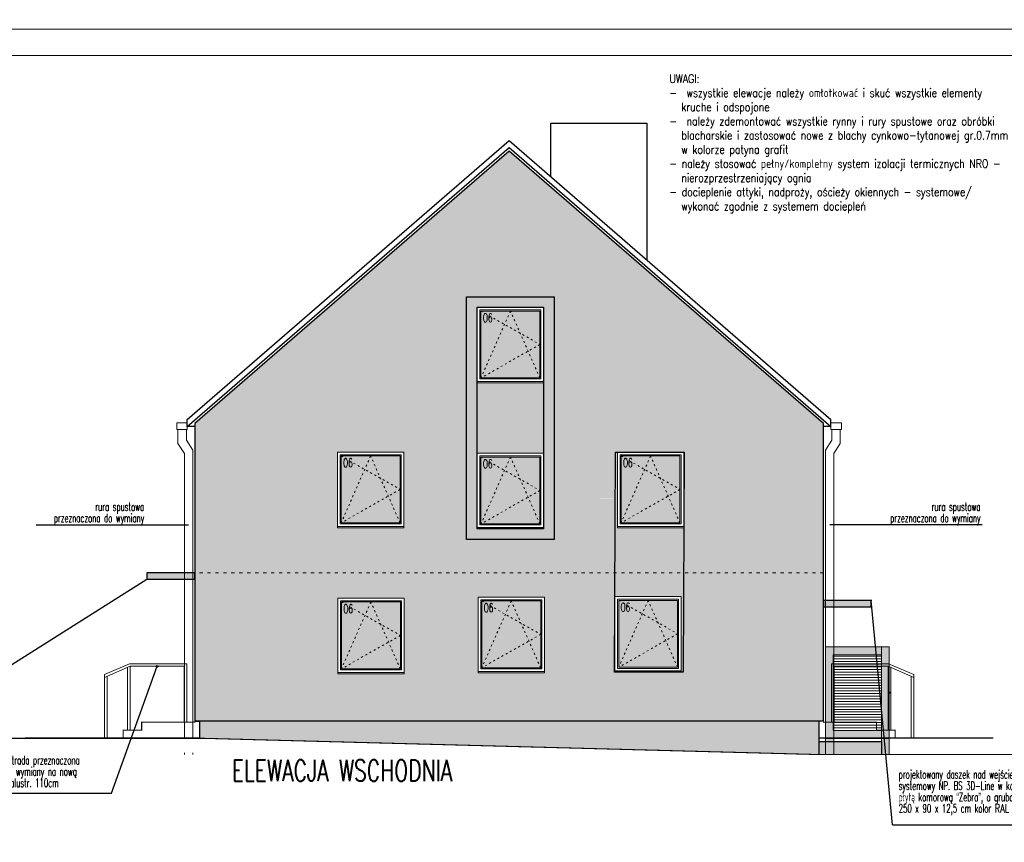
# Model space of a CAD drawing. Header units: millimetres. Extents: x 8949 to 18258, y -1077 to 30686.
# Tile 74 of 89: x 15328 to 17183, y 25248 to 26798. Entities that reach past the tile are written whole.
import ezdxf

# ---------------------------------------------------------------- set-up
doc = ezdxf.new("R2010")
doc.units = ezdxf.units.MM
doc.linetypes.add('ACAD_ISO03W100', pattern=[30, 12, -18])
for name, color, linetype, lineweight in [('0A_INW__STALOWA', 140, 'Continuous', 13), ('0A_OCIEPLENIE', 30, 'Continuous', 9), ('0A_OPISY POM', 7, 'Continuous', 9), ('0A_POMOCNICZE', 30, 'Continuous', 9), ('0Z_LINIE WIDOCZNE', 7, 'Continuous', 9), ('0Z_OPISY', 7, 'Continuous', 9), ('A_HACZE ELEWACJA', 252, 'Continuous', 5), ('A_WIDOK', 40, 'Continuous', 15)]:
    doc.layers.add(name, color=color, linetype=linetype, lineweight=lineweight)
for name, color, linetype in [('0A_OPISY OKIEN', 3, 'Continuous'), ('meble', 2, 'Continuous'), ('Opisy', 4, 'Continuous')]:
    doc.layers.add(name, color=color, linetype=linetype)
doc.styles.add('1', font='simplex.shx', dxfattribs={"width": 0.6})
doc.styles.add('ARIAL 2', font='ARIALN.TTF')
doc.styles.add('m1_romans', font='romans.shx', dxfattribs={"width": 0.8})

# ---------------------------------------------------------------- blocks, each defined once
blk = doc.blocks.new('A$C5ecd1c62')
at = {"layer": '0A_OCIEPLENIE'}
for points in [[(607.5, -1095.2), (607.5, -985.2), (715.1, -985.2), (762.5, -1005.5)], [(612.5, -1095.2), (612.5, -990.2), (714.1, -990.2), (762.5, -1011)], [(714.1, -1109.9), (714.1, -990.2)], [(719.1, -1109.9), (719.1, -992.4)], [(757.5, -1125.2), (757.5, -1008.8)], [(762.5, -1125.2), (762.5, -1005.5)], [(592.5, -1093.2), (592.5, -1095.2), (692.5, -1095.2), (692.5, -1110.2), (727.5, -1110.2), (727.5, -1125.2), (912, -1125.2)]]:
    blk.add_lwpolyline(points, dxfattribs=at)
at = {"layer": '0Z_LINIE WIDOCZNE', "const_width": 2}
blk.add_lwpolyline([(592.5, -1093.2), (592.5, -1095.2), (692.5, -1095.2), (692.5, -1110.2), (727.5, -1110.2), (727.5, -1125.2), (912, -1125.2), (583.5, -1125.2)], dxfattribs=at)

msp = doc.modelspace()

# ---------------------------------------------------------------- hatches: boundary and pattern name
at = {"layer": '0A_OPISY OKIEN', "transparency": 33554687}
h = msp.add_hatch(color=256, dxfattribs=at)
h.dxf.hatch_style = 1
h.paths.add_polyline_path([(15566.2, 25743.7, -1), (15569.2, 25743.7, -1)])
h = msp.add_hatch(color=256, dxfattribs=at)
h.dxf.hatch_style = 1
h.paths.add_polyline_path([(16934, 25704, 1), (16931, 25704, 1)])
h = msp.add_hatch(color=256, dxfattribs=at)
h.dxf.hatch_style = 1
h.paths.add_polyline_path([(15588.2, 25579.8, 1), (15585.2, 25579.8, 1)])
h = msp.add_hatch(color=256, dxfattribs=at)
h.dxf.hatch_style = 1
h.paths.add_polyline_path([(16968, 25530.2, 1), (16965, 25530.2, 1)])
at = {"layer": 'A_HACZE ELEWACJA', "transparency": 33554687}
h = msp.add_hatch(color=256, dxfattribs=at)
h.dxf.hatch_style = 1
h.set_gradient(color1=(95, 137, 145), color2=(177, 200, 199), tint=1, name='CURVED')
h.paths.add_polyline_path([(16308, 26249), (16197, 26249), (16197, 26123), (16308, 26123)])
h = msp.add_hatch(color=256, dxfattribs=at)
h.dxf.hatch_style = 1
h.set_gradient(color1=(95, 137, 145), color2=(177, 200, 199), tint=1, name='CURVED')
h.paths.add_polyline_path([(16044.5, 25976), (15933.5, 25976), (15933.5, 25850), (16044.5, 25850)])
h = msp.add_hatch(color=256, dxfattribs=at)
h.dxf.hatch_style = 1
h.set_gradient(color1=(95, 137, 145), color2=(177, 200, 199), tint=1, name='CURVED')
h.paths.add_polyline_path([(16308, 25974), (16197, 25974), (16197, 25848), (16308, 25848)])
h = msp.add_hatch(color=256, dxfattribs=at)
h.dxf.hatch_style = 1
h.set_gradient(color1=(95, 137, 145), color2=(177, 200, 199), tint=1, name='CURVED')
h.paths.add_polyline_path([(16572, 25976), (16461, 25976), (16461, 25850), (16572, 25850)])
h = msp.add_hatch(color=256, dxfattribs=at)
h.dxf.hatch_style = 1
h.set_gradient(color1=(95, 137, 145), color2=(177, 200, 199), tint=1, name='CURVED')
h.paths.add_polyline_path([(16045, 25701), (15934, 25701), (15934, 25575), (16045, 25575)])
h = msp.add_hatch(color=256, dxfattribs=at)
h.dxf.hatch_style = 1
h.set_gradient(color1=(95, 137, 145), color2=(177, 200, 199), tint=1, name='CURVED')
h.paths.add_polyline_path([(16309.5, 25703), (16198.5, 25703), (16198.5, 25577), (16309.5, 25577)])
h = msp.add_hatch(color=256, dxfattribs=at)
h.dxf.hatch_style = 1
h.set_gradient(color1=(95, 137, 145), color2=(177, 200, 199), tint=1, name='CURVED')
h.paths.add_polyline_path([(16567.5, 25704), (16456.5, 25704), (16456.5, 25578), (16567.5, 25578)])
at = {"layer": 'A_HACZE ELEWACJA', "ltscale": 5, "transparency": 33554687}
h = msp.add_hatch(dxfattribs=at)
h.set_pattern_fill('_USER', color=256, scale=5, pattern_type=0)
h.set_pattern_definition([(0, (-16250, -25206.2263), (0, 5), [])])
h.paths.add_polyline_path([(16861, 25601.3), (16951.5, 25601.3), (16951.5, 25459.1), (16861, 25459.1)])
at = {"layer": 'A_WIDOK', "true_color": 0xe3e0de}
h = msp.add_hatch(color=254, dxfattribs=at)
h.paths.add_polyline_path([(15987.1, 26322.6), (15812.7, 26171.6), (15987.1, 26171.6)])
h.paths.add_polyline_path([(16170, 26276), (16244.4, 26276), (16244.4, 26545.3), (15987.1, 26322.6), (15987.1, 26171.6), (16170, 26171.6)])
h.paths.add_polyline_path([(16250, 26550.2), (16244.4, 26545.3), (16244.4, 26276), (16335, 26276), (16335, 25896), (16450.6, 25896.7), (16450.6, 25983.7), (16580.1, 25983), (16579, 25896.4), (16842.5, 25896.4), (16842.5, 26037.3), (16493.1, 26339.8)])
h.paths.add_polyline_path([(15987.1, 26171.6), (15812.7, 26171.6), (15657.5, 26037.3), (15657.5, 25896.4), (15926.5, 25896.4), (15926.5, 25983), (15987.1, 25983)])
h.paths.add_polyline_path([(16170, 26171.6), (15987.1, 26171.6), (15987.1, 25983), (16051.5, 25983), (16051.5, 25896.4), (16170, 25896.4)])
h.paths.add_polyline_path([(15987.1, 25840.8), (15926.5, 25840.8), (15926.5, 25843), (15926.5, 25896.4), (15657.5, 25896.4), (15657.5, 25755.8), (15987.1, 25755.8)])
h.paths.add_polyline_path([(16244.4, 25818.8), (16170, 25818.8), (16170, 25896.4), (16051.5, 25896.4), (16051.5, 25843), (16051.5, 25840.8), (15987.1, 25840.8), (15987.1, 25755.8), (16244.4, 25755.8)])
h.paths.add_polyline_path([(16450.2, 25896.4), (16335, 25896.4), (16335, 25818.8), (16244.4, 25818.8), (16244.4, 25755.8), (16449.4, 25755.8)])
h.paths.add_polyline_path([(16842.5, 25896.4), (16579.7, 25896.4), (16578.9, 25755.8), (16842.5, 25755.8)])
at = {"layer": 'A_WIDOK', "true_color": 0x48433d, "transparency": 33554687}
h = msp.add_hatch(color=49, dxfattribs=at)
h.paths.add_polyline_path([(16170, 26276), (16335, 26276), (16335, 25818.8), (16170, 25818.8)])
h.paths.add_polyline_path([(16190, 26256), (16315, 26256), (16315, 25838.8), (16190, 25838.8)], flags=16)
at = {"layer": 'A_WIDOK', "true_color": 0xe3e0de}
h = msp.add_hatch(color=254, dxfattribs=at)
h.paths.add_polyline_path([(16244.4, 26113.8), (16190, 26113.8), (16190, 25981), (16244.4, 25981)])
h.paths.add_polyline_path([(16315, 26113.8), (16244.4, 26113.8), (16244.4, 25981), (16315, 25981)])
at = {"layer": 'A_WIDOK', "true_color": 0x48433d, "transparency": 33554687}
h = msp.add_hatch(color=49, dxfattribs=at)
h.paths.add_polyline_path([(16493.1, 25840.8), (16454, 25840.8), (16454, 25843), (16454, 25983), (16450.6, 25983), (16449.4, 25755.8), (16493.1, 25755.8)])
h.paths.add_polyline_path([(16579.4, 25840.8), (16493.1, 25840.8), (16493.1, 25755.8), (16578.9, 25755.8)])
h.paths.add_polyline_path([(16578.9, 25755.8), (16493.1, 25755.8), (16493.1, 25711), (16574.5, 25711), (16574.5, 25571), (16574.5, 25568.8), (16577.9, 25568.8)])
h.paths.add_polyline_path([(16493.1, 25755.8), (16449.4, 25755.8), (16449.1, 25711), (16493.1, 25711)])
for points in [[(15657.5, 25743.8), (15657.5, 25755.8), (15567.5, 25755.8), (15567.5, 25743.8)], [(16842.5, 25704), (16842.5, 25692), (16932.5, 25692), (16932.5, 25704)], [(16833.5, 25476.8), (15666.5, 25476.8), (15666.5, 25444.2), (15673.5, 25444.2), (16826.5, 25413.8), (16833.5, 25413.8)]]:
    msp.add_hatch(color=49, dxfattribs=at).paths.add_polyline_path(points)
at = {"layer": 'A_WIDOK', "true_color": 0xe3e0de}
h = msp.add_hatch(color=254, dxfattribs=at)
h.paths.add_polyline_path([(16842.5, 25755.8), (16578.9, 25755.8), (16578, 25594.2), (16842.5, 25594.2)])
h.paths.add_polyline_path([(16842.5, 25594.2), (16578, 25594.2), (16577.9, 25568.8), (16493.1, 25568.8), (16493.1, 25476.8), (16842.5, 25476.8)])
h.paths.add_polyline_path([(16449.4, 25755.8), (16244.4, 25755.8), (16244.4, 25710), (16316.5, 25710), (16316.5, 25594.2), (16448.5, 25594.2)])
h.paths.add_polyline_path([(16493.1, 25568.8), (16448.4, 25568.8), (16448.5, 25594.2), (16316.5, 25594.2), (16316.5, 25570), (16316.5, 25567.8), (16244.4, 25567.8), (16244.4, 25476.8), (16493.1, 25476.8)])
h.paths.add_polyline_path([(16191.5, 25710), (16244.4, 25710), (16244.4, 25755.8), (15987.1, 25755.8), (15987.1, 25708), (16052, 25708), (16052, 25594.2), (16191.5, 25594.2)])
h.paths.add_polyline_path([(16244.4, 25567.8), (16191.5, 25567.8), (16191.5, 25570), (16191.5, 25594.2), (16052, 25594.2), (16052, 25568), (16052, 25565.8), (15987.1, 25565.8), (15987.1, 25476.8), (16244.4, 25476.8)])
h.paths.add_polyline_path([(15987.1, 25565.8), (15927, 25565.8), (15927, 25568), (15927, 25594.2), (15657.5, 25594.2), (15657.5, 25476.8), (15666.5, 25476.8), (15987.1, 25476.8)])
h.paths.add_polyline_path([(15927, 25708), (15987.1, 25708), (15987.1, 25755.8), (15657.5, 25755.8), (15657.5, 25594.2), (15927, 25594.2)])
at = {"layer": 'A_WIDOK', "true_color": 0x48433d, "transparency": 33554687}
h = msp.add_hatch(color=49, dxfattribs=at)
h.paths.add_polyline_path([(16951.5, 25616.3), (16966.5, 25616.3), (16966.5, 25444.1), (16951.5, 25444.1)])
h.paths.add_polyline_path([(16862, 25616.3), (16951.5, 25616.3), (16951.5, 25601.3), (16862, 25601.3)])
h.paths.add_polyline_path([(16846, 25616.3), (16862, 25616.3), (16862, 25601.3), (16861, 25601.3), (16861, 25459.1), (16862, 25459.1), (16862, 25444.1), (16846, 25444.1)])
h.paths.add_polyline_path([(16862, 25459.1), (16951.5, 25459.1), (16951.5, 25444.1), (16862, 25444.1)])
h.paths.add_polyline_path([(16951.5, 25444.1), (16966.5, 25444.1), (16966.5, 25413.8), (16951.5, 25413.8)])
h.paths.add_polyline_path([(16846, 25438.3), (16862, 25438.3), (16862, 25413.8), (16846, 25413.8)])
h.paths.add_polyline_path([(16846, 25444.1), (16862, 25444.1), (16862, 25438.3), (16846, 25438.3)])
h = msp.add_hatch(color=49, dxfattribs=at)
h.paths.add_polyline_path([(16862, 25438.3), (16951.5, 25438.3), (16951.5, 25413.8), (16862, 25413.8)])
h.paths.add_polyline_path([(16833.5, 25438.3), (16846, 25438.3), (16846, 25413.8), (16833.5, 25413.8)])

# ---------------------------------------------------------------- linework, layer by layer
at = {"layer": '0A_INW__STALOWA'}
for points in [[(16315, 26256), (16190, 26256), (16190, 26116), (16315, 26116)], [(16310, 26251), (16195, 26251), (16195, 26121), (16310, 26121)], [(16308, 26249), (16197, 26249), (16197, 26123), (16308, 26123)], [(16315, 26113.8), (16190, 26113.8), (16190, 26116), (16315, 26116)], [(16051.5, 25983), (15926.5, 25983), (15926.5, 25843), (16051.5, 25843)], [(16046.5, 25978), (15931.5, 25978), (15931.5, 25848), (16046.5, 25848)], [(16315, 25981), (16190, 25981), (16190, 25841), (16315, 25841)], [(16579, 25983), (16454, 25983), (16454, 25843), (16579, 25843)], [(16574, 25978), (16459, 25978), (16459, 25848), (16574, 25848)], [(16044.5, 25976), (15933.5, 25976), (15933.5, 25850), (16044.5, 25850)], [(16310, 25976), (16195, 25976), (16195, 25846), (16310, 25846)], [(16308, 25974), (16197, 25974), (16197, 25848), (16308, 25848)], [(16572, 25976), (16461, 25976), (16461, 25850), (16572, 25850)], [(16051.5, 25840.8), (15926.5, 25840.8), (15926.5, 25843), (16051.5, 25843)], [(16315, 25838.8), (16190, 25838.8), (16190, 25841), (16315, 25841)], [(16579, 25840.8), (16454, 25840.8), (16454, 25843), (16579, 25843)], [(16052, 25708), (15927, 25708), (15927, 25568), (16052, 25568)], [(16047, 25703), (15932, 25703), (15932, 25573), (16047, 25573)], [(16045, 25701), (15934, 25701), (15934, 25575), (16045, 25575)], [(16316.5, 25710), (16191.5, 25710), (16191.5, 25570), (16316.5, 25570)], [(16311.5, 25705), (16196.5, 25705), (16196.5, 25575), (16311.5, 25575)], [(16309.5, 25703), (16198.5, 25703), (16198.5, 25577), (16309.5, 25577)], [(16574.5, 25711), (16449.5, 25711), (16449.5, 25571), (16574.5, 25571)], [(16569.5, 25706), (16454.5, 25706), (16454.5, 25576), (16569.5, 25576)], [(16567.5, 25704), (16456.5, 25704), (16456.5, 25578), (16567.5, 25578)], [(16316.5, 25567.8), (16191.5, 25567.8), (16191.5, 25570), (16316.5, 25570)], [(16574.5, 25568.8), (16449.5, 25568.8), (16449.5, 25571), (16574.5, 25571)], [(16052, 25565.8), (15927, 25565.8), (15927, 25568), (16052, 25568)]]:
    msp.add_lwpolyline(points, close=True, dxfattribs=at)
at = {"layer": '0A_INW__STALOWA', "linetype": 'ACAD_ISO03W100', "ltscale": 0.3}
for points in [[(16308, 26123), (16252.5, 26249), (16197, 26123)], [(16197, 26249), (16308, 26186), (16197, 26123)], [(16044.5, 25850), (15989, 25976), (15933.5, 25850)], [(15933.5, 25976), (16044.5, 25913), (15933.5, 25850)], [(16308, 25848), (16252.5, 25974), (16197, 25848)], [(16197, 25974), (16308, 25911), (16197, 25848)], [(16572, 25850), (16516.5, 25976), (16461, 25850)], [(16461, 25976), (16572, 25913), (16461, 25850)], [(16045, 25575), (15989.5, 25701), (15934, 25575)], [(15934, 25701), (16045, 25638), (15934, 25575)], [(16309.5, 25577), (16254, 25703), (16198.5, 25577)], [(16198.5, 25703), (16309.5, 25640), (16198.5, 25577)], [(16567.5, 25578), (16512, 25704), (16456.5, 25578)], [(16456.5, 25704), (16567.5, 25641), (16456.5, 25578)]]:
    msp.add_lwpolyline(points, dxfattribs=at)
at = {"layer": '0A_OCIEPLENIE'}
for points in [[(15625.9, 26025.6), (15625.9, 25999.5), (15638, 25980.9), (15638, 25444.2)], [(15641.9, 26025.6), (15641.9, 26005.6), (15654, 25987), (15654, 25444.2)], [(16858.1, 26025.6), (16858.1, 26005.6), (16846, 25987), (16846, 25413.8)], [(16874.1, 26025.6), (16874.1, 25999.5), (16862, 25980.9), (16862, 25413.8)], [(16966.5, 25444.1), (16966.5, 25616.3), (16846, 25616.3), (16846, 25444.1), (16966.5, 25444.1)], [(16951.5, 25413.8), (16951.5, 25616.3)], [(16966.5, 25413.8), (16966.5, 25603.8)], [(15638, 25416.7), (15638, 25413.8)], [(15654, 25416.7), (15654, 25413.8)]]:
    msp.add_lwpolyline(points, dxfattribs=at)
msp.add_lwpolyline([(16951.5, 25459.1), (16951.5, 25601.3), (16861, 25601.3), (16861, 25459.1)], close=True, dxfattribs=at)
at = {"layer": '0A_OPISY OKIEN'}
for points in [[(15358.8, 25846.3), (15645.6, 25846.3)], [(17141.5, 25846.3), (16854.7, 25846.3)], [(15276.2, 25560.7), (15567.5, 25743.8)], [(16972.7, 25281.4), (16932.5, 25704)], [(15500.9, 25341.1), (15586.7, 25579.8)], [(15204, 25341.1), (15500.9, 25341.1)], [(16972.7, 25281.4), (17407.1, 25281.4)]]:
    msp.add_lwpolyline(points, dxfattribs=at)
for centre in [(15586.7, 25579.8), (16966.5, 25530.2)]:
    msp.add_circle(centre, 1.5, dxfattribs=at)
at = {"layer": '0A_POMOCNICZE', "lineweight": 13, "ltscale": 3}
for points in [[(15623.6, 26038.4), (15643.5, 26038.4), (15643.5, 26025.6), (15623.6, 26025.6)], [(16876.4, 26038.4), (16856.5, 26038.4), (16856.5, 26025.6), (16876.4, 26025.6)]]:
    msp.add_lwpolyline(points, close=True, dxfattribs=at)
at = {"layer": '0A_POMOCNICZE', "linetype": 'ACAD_ISO03W100', "lineweight": 13, "ltscale": 0.5}
msp.add_lwpolyline([(16842.5, 25755.8), (15657.5, 25755.8)], dxfattribs=at)
at = {"layer": '0Z_LINIE WIDOCZNE', "const_width": 2}
for points in [[(15673.5, 25444.2), (15270.8, 25444.2)], [(15673.5, 25444.2), (16826.5, 25413.8)], [(17251.9, 25413.8), (16826.5, 25413.8)], [(16833.5, 25413.8), (16980, 25413.8)]]:
    msp.add_lwpolyline(points, dxfattribs=at)
at = {"layer": '0Z_OPISY'}
for points in [[(12242.5, 23810), (18141.3, 23810), (18141.3, 26780), (12242.5, 26780)], [(12292.5, 23860), (18091.3, 23860), (18091.3, 26730), (12292.5, 26730)]]:
    msp.add_lwpolyline(points, close=True, dxfattribs=at)
at = {"layer": 'A_WIDOK', "color": 49, "true_color": 0x48433d, "transparency": 33554687}
msp.add_lwpolyline([(15567.5, 25743.8), (15657.5, 25743.8), (15657.5, 25755.8), (15567.5, 25755.8)], close=True, dxfattribs=at)
at = {"layer": 'meble', "color": 7, "lineweight": 30}
for points in [[(16328.5, 26502), (16328.5, 26602.9), (16509.5, 26602.9)], [(16509.5, 26602.9), (16509.5, 26345.4)], [(15643.5, 26045), (16250, 26570), (16856.5, 26045)], [(15643.5, 26031.8), (16250, 26556.8), (16856.5, 26031.8)], [(16842.5, 25476.8), (16842.5, 26037.3), (16250, 26550.2), (15657.5, 26037.3), (15657.5, 25476.8)], [(15643.5, 26031.8), (15643.5, 26045)], [(16856.5, 26031.8), (16856.5, 26045)], [(15657.5, 26031.8), (15643.5, 26031.8)], [(16856.5, 26031.8), (16842.5, 26031.8)], [(16848.9, 26031.8), (16842.5, 26031.8)], [(16842.5, 25476.8), (15657.5, 25476.8)], [(15657.5, 25476.8), (15666.5, 25476.8)], [(15666.5, 25476.8), (15666.5, 25444.2)], [(16833.5, 25476.8), (16833.5, 25413.8)], [(16842.5, 25476.8), (16833.5, 25476.8)], [(16833.5, 25476.8), (16833.5, 25413.8)], [(16842.5, 25476.8), (16833.5, 25476.8)], [(16833.5, 25438.3), (16951.5, 25438.3), (16951.5, 25413.8)]]:
    msp.add_lwpolyline(points, dxfattribs=at)
for points in [[(16170, 26276), (16335, 26276), (16335, 25818.8), (16170, 25818.8)], [(16190, 26256), (16315, 26256), (16315, 25838.8), (16190, 25838.8)], [(16450.6, 25983), (16580.1, 25983), (16577.9, 25568.8), (16448.4, 25568.8)], [(15567.5, 25743.8), (15657.5, 25743.8), (15657.5, 25755.8), (15567.5, 25755.8)], [(16842.5, 25692), (16932.5, 25692), (16932.5, 25704), (16842.5, 25704)]]:
    msp.add_lwpolyline(points, close=True, dxfattribs=at)

# ---------------------------------------------------------------- block references
at = {"layer": '0A_OCIEPLENIE', "xscale": -1}
msp.add_blockref('A$C5ecd1c62', (16250, 26570), dxfattribs=at)
at = {"layer": '0A_OCIEPLENIE'}
msp.add_blockref('A$C5ecd1c62', (16250, 26570), dxfattribs=at)

# ---------------------------------------------------------------- texts
at = {"layer": '0A_OPISY OKIEN', "char_height": 16, "attachment_point": 5, "line_spacing_factor": 0.8, "style": '1'}
for s, insert, width in [('\\pxqr;rura spustowa\\Pprzeznaczona do wymiany', (15462.1, 25867.1), 200.369), ('\\pxqr;rura spustowa\\Pprzeznaczona do wymiany', (17038.2, 25867.1), 200.369), ('\\pxql;istniejaca balustrada przeznaczona \\Pdo demontażu i wymiany na nową \\Psystemową h balustr. 110cm', (15478.9, 25379.1), 535.351), ('\\pxql;projektowany daszek nad wejściem\\Psystemowy NP. BS 3D-Line w konst. aluminowej  z płytą komorową {\\fArial|b0|i0|c238|p34;“}Zebra{\\fArial|b0|i0|c238|p34;”}, o grubości 16 mm wymiary \\P250 x 90 x 12,5 cm kolor {\\Fromans|c238;\\W0.7;RAL 7016\\P} ', (17151.6, 25331.1), 334.875)]:
    msp.add_mtext(s, dxfattribs=dict(at, insert=insert, width=width))
at = {"layer": '0A_OPISY POM', "color": 3, "insert": (17253.5, 26433.3), "char_height": 16, "width": 701.279, "attachment_point": 9, "style": 'm1_romans'}
msp.add_mtext('\\pxi-1.4,l1.4,ql,t2.0125;UWAGI:\\P-^Iwszystkie elewacje należy omłotkować i skuć wszystkie elementy kruche i odspojone\\P-^Inależy zdemontować wszystkie rynny i rury spustowe oraz obróbki blacharskie i zastosować nowe z blachy cynkowo-tytanowej gr.0.7mm w kolorze patyna grafit\\P- należy stosować pełny/kompletny system izolacji termicznych NRO - nierozprzestrzeniający ognia\\P- docieplenie attyki, nadproży, ościeży okiennych - systemowe/ wykonać zgodnie z systemem dociepleń', dxfattribs=at)
at = {"layer": '0A_OPISY POM', "lineweight": 30, "insert": (16142.6, 25403.4), "char_height": 40, "width": 1064.662, "attachment_point": 3, "line_spacing_factor": 0.8, "style": 'm1_romans'}
msp.add_mtext('{\\W0.7;\\Fsimplex|c238;ELEWACJA WSCHODNIA}', dxfattribs=at)
at = {"layer": '0Z_OPISY', "insert": (14874.1, 28299.4), "char_height": 18, "width": 852.173, "attachment_point": 1, "line_spacing_factor": 0.9, "style": 'ARIAL 2'}
msp.add_mtext('\\pi-48,l48,t48;{\\Fsimplex|c238;\\W0.7;\\~\\~ \\fArial|b0|i0|c238|p34;^I\\Fsimplex|c238;UWAGI:\\P1. \\fArial|b0|i0|c238|p34;^I\\Fsimplex|c238;Wszystkie wymiary i rzędne należy sprawdzić na budowie, a zaistniałe niezgodności pomiędzy projektem architektoniczno-budowlanym i pozostałymi opracowaniami branżowymi należy wyjaśnić i uzgodnić z Głównym Projektantem.\\P2. \\fArial|b0|i0|c238|p34;^I\\Fsimplex|c238;Wszystkie systemowe rozwiązania detali wykonać zgodnie ze sztuką budowlaną\\P3.\\fArial|b0|i0|c238|p34;^I\\Fsimplex|c238;Izolacje wykonać zgodnie ze sztuką budowlaną zapewniając ciągłość izolacji\\P4. \\fArial|b0|i0|c238|p34;^I\\Fsimplex|c238;Przed zamówieniem elementów o małej tolerancji wymiarowej sprawdzić ilość i wymiary otworów na budowie\\P5. \\fArial|b0|i0|c238|p34;^I\\Fsimplex|c238;Szczegółowe projekty instalacji sanitarnych, elektrycznych, teletechnicznych są tematem odpowiednich opracowań branżowych. \\P   \\fArial|b0|i0|c238|p34;^I\\Fsimplex|c238;W przypadku wystąpienia rozbieżności pomiędzy poszczególnymi opracowaniami lub braku informacji należy uzgodnić rozwiązanie z autorem projektu.\\P6. \\fArial|b0|i0|c238|p34;^I\\Fsimplex|c238;Elementy konstrukcyjne są określone szczegółowo w projekcie konstrukcyjnym.\\P7. \\fArial|b0|i0|c238|p34;^I\\Fsimplex|c238;Uwagi i opisy zamieszczone w części opisowej projektu są integralną częścią niniejszego opracowania.\\P8.\\~\\fArial|b0|i0|c238|p34;^I\\Fsimplex|c238;Zabezpieczenia pożarowe wykonać wg opisu technicznego, wszystkie elementy drewniane należy zabezpieczyć do klasy NRO\\P9.\\~\\fArial|b0|i0|c238|p34;^I\\Fsimplex|c238;Zmiany materiałów budowlanych, wykończeniowych, technologii czy urządzeń mogą być wprowadzane jedynie za pisemną zgodą Autora projektu.\\P10. ^IWszelkie materiały użyte w projekcie, rozwiązania techniczne i urządzenia muszą odpowiadać normom bezpieczeństwa ppoż. i bhp; posiadać odpowiednie atesty i aprobaty do stosowania w budownictwie.\\P11. ^IWszystkie wymienione w projekcie nazwy producentów, firm, zastosowanych wyrobów należy traktować jako modelowe. Można zastosować inne rozwiązania pod warunkiem że będą równoważne i uzgodnione z Autorem projektu.\\P12. ^IWszelkie elementy wykończenia i kolorystyki należy uzgadniać z Autorem projektu.\\P13. ^IProwadzenie poszczególnych instalacji oraz lokalizacja urządzeń zgodnie z projektami branżowymi oraz opisem technicznym.}', dxfattribs=at)
at = {"layer": 'Opisy', "char_height": 16.8, "width": 158.627, "attachment_point": 5, "style": '1'}
for insert in [(16209.7, 26236.2), (15946.2, 25963.2), (16209.7, 25961.2), (16473.7, 25963.2), (16211.2, 25690.2), (16469.2, 25691.2), (15946.7, 25688.2)]:
    msp.add_mtext('O6', dxfattribs=dict(at, insert=insert))

doc.saveas('drawing.dxf')
